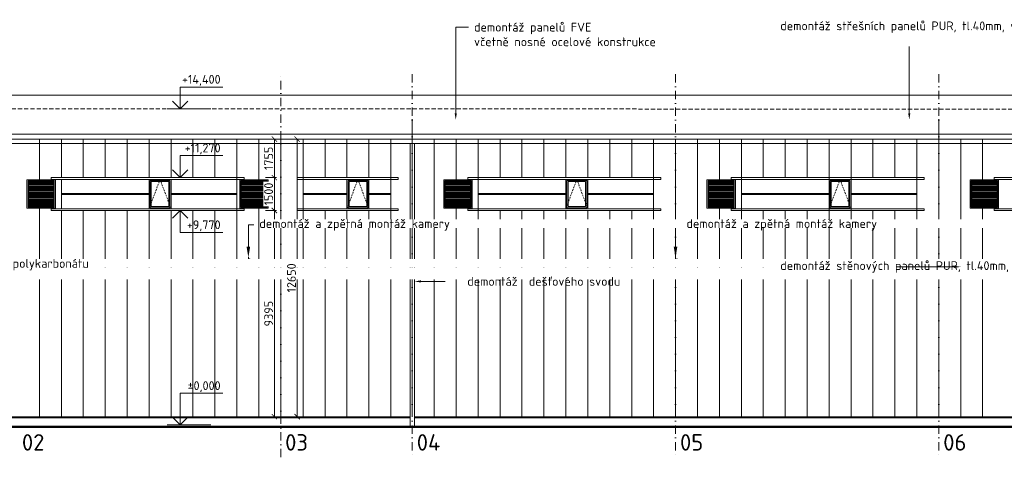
# Model space of a CAD drawing. Header units: millimetres. Extents: x -796345 to 3713765, y -2985421 to 2187451.
# Tile 181 of 256: x 312101 to 356987, y -88545 to -68605. Entities that reach past the tile are written whole.
import ezdxf
from ezdxf import colors
from ezdxf.entities.mleader import LeaderData, LeaderLine
from ezdxf.enums import TextEntityAlignment as Align
from ezdxf.math import Vec2, Vec3

# ---------------------------------------------------------------- set-up
doc = ezdxf.new("R2010")
doc.units = ezdxf.units.MM
doc.header["$PDMODE"] = 1
for name, pattern in [('CARKOVANA', [5, 3, -2]), ('CENTERX2', [101.6, 63.5, -12.7, 12.7, -12.7]), ('DASHDOT', [25.4, 12.7, -6.35, 0, -6.35]), ('ČÁRKOVANÁ', [19.05, 12.7, -6.35])]:
    doc.linetypes.add(name, pattern=pattern)
doc.layers.get('Defpoints').update_dxf_attribs({"color": 8})
for name, color, linetype, lineweight in [('A99_N_koty-200-vysk', 6, 'Continuous', 9), ('A99_N_osy', 1, 'CENTERX2', 9), ('A99_N_sraf', 252, 'Continuous', 0), ('A99_N_txt-popis-200', 240, 'Continuous', 5), ('A99_N_txt-popis-50', 240, 'Continuous', 9), ('A99_S_kce-demolice', 30, 'Continuous', 20), ('A99_S_kce-pohl', 7, 'Continuous', 5), ('A99_S_koty-200', 160, 'Continuous', 5), ('A99_S_osy', 1, 'CENTERX2', 5), ('A99_S_txt-popis-200', 240, 'Continuous', 9)]:
    doc.layers.add(name, color=color, linetype=linetype, lineweight=lineweight)
doc.styles.add('A99_kota', font='isocpeur.ttf', dxfattribs={"height": 2})
doc.styles.add('A99_popis', font='isocpeur.ttf')
doc.styles.add('ad_popis 100', font='isocpeur.ttf', dxfattribs={"height": 200})
doc.styles.get("Standard").update_dxf_attribs({"font": 'isocpeur.ttf', "width": 0.75})
doc.dimstyles.new('A99_kota_200 new', dxfattribs={"dimscale": 200, "dimtxt": 2, "dimasz": 1.2, "dimexe": 0.5, "dimexo": 1.5, "dimgap": 0.3, "dimtad": 1, "dimdec": 0, "dimzin": 3, "dimdsep": 46, "dimtxsty": 'A99_kota', "dimblk": 'ARCHTICK', "dimcen": 2.5, "dimazin": 2, "dimtfac": 0.75, "dimtdec": 0, "dimtmove": 2, "dimatfit": 0, "dimfxl": 4, "dimfxlon": 1, "dimtolj": 1, "dimtzin": 0, "dimlwd": 5, "dimlwe": 5, "dimarcsym": 0})
pattern_1 = [(180, (187440, -655880), (-4e-15, -72), []), (180, (187416, -655856), (-4e-15, -72), [])]

# ---------------------------------------------------------------- blocks, each defined once
blk = doc.blocks.new('*U38')
at = {"color": 0, "linetype": 'ByBlock', "lineweight": -2}
blk.add_line((-3, 0), (7, 0), dxfattribs=at)
for points in [[(0, 0), (0, 7.2), (0, 7.2), (9.7, 7.2)], [(-1.75, 1.75), (0, 0), (1.75, 1.75)]]:
    blk.add_lwpolyline(points, dxfattribs=at)
at = {"color": 0, "linetype": 'ByBlock', "lineweight": -2, "style": 'A99_kota'}
for tag, p in [('VYSKA', (9.2, 9.95)), ('POPIS', (9.2, 6.7))]:
    blk.add_attdef(tag, text='', height=2, dxfattribs=at).set_placement(p, align=Align.TOP_RIGHT)
blk = doc.blocks.new('*U24')
at = {"color": 0, "linetype": 'ByBlock', "lineweight": -2}
blk.add_line((-3, 0), (7, 0), dxfattribs=at)
for points in [[(0, 0), (0, 5), (0, 5), (9.7, 5)], [(-1.75, 1.75), (0, 0), (1.75, 1.75)]]:
    blk.add_lwpolyline(points, dxfattribs=at)
at = {"color": 0, "linetype": 'ByBlock', "lineweight": -2, "style": 'A99_kota'}
for tag, p in [('VYSKA', (9.2, 7.75)), ('POPIS', (9.2, 4.5))]:
    blk.add_attdef(tag, text='', height=2, dxfattribs=at).set_placement(p, align=Align.TOP_RIGHT)
blk = doc.blocks.new('*U32')
at = {"color": 0, "linetype": 'ByBlock', "lineweight": -2}
blk.add_line((-3, 0), (7, 0), dxfattribs=at)
for points in [[(-1.75, -1.75), (0, 0), (1.75, -1.75)], [(0, 0), (0, -5), (0, -5), (9.7, -5)]]:
    blk.add_lwpolyline(points, dxfattribs=at)
at = {"color": 0, "linetype": 'ByBlock', "lineweight": -2, "style": 'A99_kota'}
for tag, p in [('VYSKA', (9.2, -2.25)), ('POPIS', (9.2, -5.5))]:
    blk.add_attdef(tag, text='', height=2, dxfattribs=at).set_placement(p, align=Align.TOP_RIGHT)
blk = doc.blocks.new('*U36')
at = {"color": 0, "linetype": 'ByBlock', "lineweight": -2}
blk.add_line((-3, 0), (7, 0), dxfattribs=at)
for points in [[(0, 0), (0, 5), (0, 5), (9.7, 5)], [(-1.75, 1.75), (0, 0), (1.75, 1.75)]]:
    blk.add_lwpolyline(points, dxfattribs=at)
at = {"color": 0, "linetype": 'ByBlock', "lineweight": -2, "style": 'A99_kota'}
for tag, p in [('VYSKA', (9.2, 7.75)), ('POPIS', (9.2, 4.5))]:
    blk.add_attdef(tag, text='', height=2, dxfattribs=at).set_placement(p, align=Align.TOP_RIGHT)
blk = doc.blocks.new('_ArchTick')
at = {"color": 0, "linetype": 'ByBlock', "const_width": 0.15}
blk.add_lwpolyline([(-0.5, -0.5), (0.5, 0.5)], dxfattribs=at)
blk = doc.blocks.new('*D308')
at = {"layer": 'A99_S_koty-200', "color": 0, "lineweight": 5, "transparency": 16777216}
for p, q in [((323300, -75800), (323810, -75800)), ((323710, -75800), (323710, -77300)), ((323300, -77300), (323810, -77300))]:
    blk.add_line(p, q, dxfattribs=at)
at = {"layer": 'A99_S_koty-200', "color": 0, "linetype": 'Continuous', "lineweight": 5, "transparency": 16777216, "xscale": 240, "yscale": 240, "zscale": 240}
for p, rotation in [((323710, -75800), 90), ((323710, -77300), 270)]:
    blk.add_blockref('_ArchTick', p, dxfattribs=dict(at, rotation=rotation))
at = {"layer": 'A99_S_koty-200', "color": 0, "linetype": 'Continuous', "transparency": 16777216, "insert": (323450, -76550), "char_height": 400, "attachment_point": 5, "rotation": 90, "style": 'A99_kota', "bg_fill": 3, "box_fill_scale": 1.1, "bg_fill_color": 256, "bg_fill_true_color": 13158600, "bg_fill_transparency": 0}
blk.add_mtext('\\A1;1500', dxfattribs=at)
at = {"layer": 'Defpoints', "color": 0, "linetype": 'Continuous', "lineweight": 0, "transparency": 16777216}
for p in [(323000, -75800), (323000, -77300), (323710, -77300)]:
    blk.add_point(p, dxfattribs=at)
blk = doc.blocks.new('*D309')
at = {"layer": 'A99_S_koty-200', "color": 0, "lineweight": 5, "transparency": 16777216}
for p, q in [((323710, -77300), (323810, -77300)), ((323710, -77300), (323710, -86695)), ((324455, -86695), (323610, -86695))]:
    blk.add_line(p, q, dxfattribs=at)
at = {"layer": 'Defpoints', "color": 0, "linetype": 'Continuous', "lineweight": 0, "transparency": 16777216}
for p in [(323710, -77300), (323710, -86695), (324755, -86695)]:
    blk.add_point(p, dxfattribs=at)
at = {"layer": 'A99_S_koty-200', "color": 0, "linetype": 'Continuous', "lineweight": 5, "transparency": 16777216, "xscale": 240, "yscale": 240, "zscale": 240}
for p, rotation in [((323710, -77300), 90), ((323710, -86695), 270)]:
    blk.add_blockref('_ArchTick', p, dxfattribs=dict(at, rotation=rotation))
at = {"layer": 'A99_S_koty-200', "color": 0, "linetype": 'Continuous', "transparency": 16777216, "insert": (323450, -81997.5), "char_height": 400, "attachment_point": 5, "rotation": 90, "style": 'A99_kota', "bg_fill": 3, "box_fill_scale": 1.1, "bg_fill_color": 256, "bg_fill_true_color": 13158600, "bg_fill_transparency": 0}
blk.add_mtext('\\A1;9395', dxfattribs=at)
blk = doc.blocks.new('*D310')
at = {"layer": 'A99_S_koty-200', "color": 0, "lineweight": 5, "transparency": 16777216}
for p, q in [((323710, -74045), (323810, -74045)), ((323710, -75800), (323710, -74045)), ((323710, -75800), (323810, -75800))]:
    blk.add_line(p, q, dxfattribs=at)
at = {"layer": 'Defpoints', "color": 0, "linetype": 'Continuous', "lineweight": 0, "transparency": 16777216}
for p in [(323710, -74045), (323710, -74045), (323710, -75800)]:
    blk.add_point(p, dxfattribs=at)
at = {"layer": 'A99_S_koty-200', "color": 0, "linetype": 'Continuous', "lineweight": 5, "transparency": 16777216, "xscale": 240, "yscale": 240, "zscale": 240}
for p, rotation in [((323710, -74045), 90), ((323710, -75800), 270)]:
    blk.add_blockref('_ArchTick', p, dxfattribs=dict(at, rotation=rotation))
at = {"layer": 'A99_S_koty-200', "color": 0, "linetype": 'Continuous', "transparency": 16777216, "insert": (323450, -74922.5), "char_height": 400, "attachment_point": 5, "rotation": 90, "style": 'A99_kota', "bg_fill": 3, "box_fill_scale": 1.1, "bg_fill_color": 256, "bg_fill_true_color": 13158600, "bg_fill_transparency": 0}
blk.add_mtext('\\A1;1755', dxfattribs=at)
blk = doc.blocks.new('*D311')
at = {"layer": 'A99_S_koty-200', "color": 0, "lineweight": 5, "transparency": 16777216}
for p, q in [((324750, -74045), (324850, -74045)), ((324750, -86695), (324750, -74045)), ((324750, -86695), (324850, -86695))]:
    blk.add_line(p, q, dxfattribs=at)
at = {"layer": 'Defpoints', "color": 0, "linetype": 'Continuous', "lineweight": 0, "transparency": 16777216}
for p in [(324750, -74045), (324750, -74045), (324750, -86695)]:
    blk.add_point(p, dxfattribs=at)
at = {"layer": 'A99_S_koty-200', "color": 0, "linetype": 'Continuous', "lineweight": 5, "transparency": 16777216, "xscale": 240, "yscale": 240, "zscale": 240}
for p, rotation in [((324750, -74045), 90), ((324750, -86695), 270)]:
    blk.add_blockref('_ArchTick', p, dxfattribs=dict(at, rotation=rotation))
at = {"layer": 'A99_S_koty-200', "color": 0, "linetype": 'Continuous', "transparency": 16777216, "insert": (324490, -80370), "char_height": 400, "attachment_point": 5, "rotation": 90, "style": 'A99_kota', "bg_fill": 3, "box_fill_scale": 1.1, "bg_fill_color": 256, "bg_fill_true_color": 13158600, "bg_fill_transparency": 0}
blk.add_mtext('\\A1;12650', dxfattribs=at)

msp = doc.modelspace()

# ---------------------------------------------------------------- hatches: boundary and pattern name
at = {"layer": 'A99_S_kce-demolice', "linetype": 'Continuous', "lineweight": 5, "transparency": 33554562}
h = msp.add_hatch(dxfattribs=at)
h.set_pattern_fill('ZDIVO-OBECNE', color=256, scale=24, angle=135)
h.set_pattern_definition(pattern_1)
h.paths.add_polyline_path([(313656, -75974), (312504, -75974), (312504, -77126), (313656, -77126)])
h = msp.add_hatch(dxfattribs=at)
h.set_pattern_fill('ZDIVO-OBECNE', color=256, scale=24, angle=135)
h.set_pattern_definition(pattern_1)
h.paths.add_polyline_path([(322204, -75974), (323356, -75974), (323356, -77126), (322204, -77126)])
h = msp.add_hatch(dxfattribs=at)
h.set_pattern_fill('ZDIVO-OBECNE', color=256, scale=24, angle=135)
h.set_pattern_definition([(180, (206440, -655880), (-4e-15, -72), []), (180, (206416, -655856), (-4e-15, -72), [])])
h.paths.add_polyline_path([(332656, -75974), (331504, -75974), (331504, -77126), (332656, -77126)])
h = msp.add_hatch(dxfattribs=at)
h.set_pattern_fill('ZDIVO-OBECNE', color=256, scale=24, angle=135)
h.set_pattern_definition([(180, (218440, -655880), (-4e-15, -72), []), (180, (218416, -655856), (-4e-15, -72), [])])
h.paths.add_polyline_path([(344656, -75974), (343504, -75974), (343504, -77126), (344656, -77126)])
h = msp.add_hatch(dxfattribs=at)
h.set_pattern_fill('ZDIVO-OBECNE', color=256, scale=24, angle=135)
h.set_pattern_definition([(180, (230440, -655880), (-4e-15, -72), []), (180, (230416, -655856), (-4e-15, -72), [])])
h.paths.add_polyline_path([(356656, -75974), (355504, -75974), (355504, -77126), (356656, -77126)])

# ---------------------------------------------------------------- linework, layer by layer
at = {"layer": 'A99_N_sraf', "lineweight": 5, "ltscale": 2}
for p, q in [((330000, -73130), (330000, -86700)), ((354000, -73130), (354000, -86700)), ((313000, -74050), (313000, -75900)), ((314000, -74050), (314000, -75800)), ((315000, -74050), (315000, -75800)), ((316000, -74050), (316000, -75800)), ((317000, -74050), (317000, -75800)), ((318000, -74050), (318000, -75800)), ((319000, -74050), (319000, -75800)), ((320000, -74050), (320000, -75800)), ((321000, -74050), (321000, -75800)), ((322000, -74050), (322000, -86700)), ((323000, -74050), (323000, -75900)), ((324000, -74050), (324000, -86700)), ((325020, -74050), (325020, -86700)), ((326020, -74050), (326020, -75800)), ((327020, -74050), (327020, -75800)), ((328020, -74050), (328020, -75800)), ((329020, -74050), (329020, -86700)), ((331000, -74050), (331000, -86700)), ((331000, -74050), (331000, -86700)), ((332000, -74050), (332000, -75900)), ((332000, -74050), (332000, -75900)), ((333000, -74050), (333000, -86700)), ((333000, -74050), (333000, -86700)), ((334000, -74050), (334000, -75800)), ((335000, -74050), (335000, -75800)), ((336000, -74050), (336000, -75800)), ((337000, -74050), (337000, -75800)), ((338000, -74050), (338000, -75800)), ((339000, -74050), (339000, -75800)), ((340000, -74050), (340000, -75800)), ((341000, -74050), (341000, -86700)), ((342000, -74050), (342000, -86700)), ((343000, -74050), (343000, -86700)), ((344000, -74050), (344000, -75900)), ((345000, -74050), (345000, -86700)), ((346000, -74050), (346000, -75800)), ((347000, -74050), (347000, -75800)), ((348000, -74050), (348000, -75800)), ((349000, -74050), (349000, -86700)), ((350000, -74050), (350000, -86700)), ((351000, -74050), (351000, -75800)), ((352000, -74050), (352000, -75800)), ((353000, -74050), (353000, -86700)), ((355000, -74050), (355000, -86700)), ((356000, -74050), (356000, -75900)), ((313000, -77200), (313000, -86700)), ((323000, -77200), (323000, -86700)), ((332000, -77200), (332000, -86700)), ((332000, -77200), (332000, -86700)), ((344000, -77200), (344000, -86700)), ((356000, -77200), (356000, -86700)), ((314000, -77300), (314000, -86700)), ((315000, -77300), (315000, -86700)), ((316000, -77300), (316000, -86700)), ((317000, -77300), (317000, -86700)), ((318000, -77300), (318000, -86700)), ((319000, -77300), (319000, -86700)), ((320000, -77300), (320000, -86700)), ((321000, -77300), (321000, -86700)), ((326020, -77300), (326020, -86700)), ((327020, -77300), (327020, -86700)), ((328020, -77300), (328020, -86700)), ((334000, -77300), (334000, -86700)), ((335000, -77300), (335000, -86700)), ((336000, -77300), (336000, -86700)), ((337000, -77300), (337000, -86700)), ((338000, -77300), (338000, -86700)), ((339000, -77300), (339000, -86700)), ((340000, -77300), (340000, -86700)), ((346000, -77300), (346000, -86700)), ((347000, -77300), (347000, -86700)), ((348000, -77300), (348000, -86700)), ((351000, -77300), (351000, -86700)), ((352000, -77300), (352000, -86700))]:
    msp.add_line(p, q, dxfattribs=at)
at = {"layer": 'A99_S_kce-demolice', "linetype": 'Continuous', "lineweight": 5}
for points in [[(388920, -73820), (388920, -72050), (306875, -72050), (306875, -73820)], [(329900, -74250), (330100, -74250), (330100, -87160), (329900, -87160)], [(313530, -75800), (322330, -75800), (322330, -75880), (313530, -75880)], [(324755, -75880), (329350, -75880), (329350, -75800), (324755, -75800)], [(325020, -75800), (329020, -75800), (329020, -77300), (325020, -77300)], [(332530, -75800), (341330, -75800), (341330, -75880), (332530, -75880)], [(333000, -75800), (341000, -75800), (341000, -77300), (333000, -77300)], [(344530, -75800), (353330, -75800), (353330, -75880), (344530, -75880)], [(345000, -75800), (353000, -75800), (353000, -77300), (345000, -77300)], [(356530, -75800), (365330, -75800), (365330, -75880), (356530, -75880)], [(313730, -75900), (312430, -75900), (312430, -77200), (313730, -77200)], [(313680, -75950), (313680, -77150), (312480, -77150), (312480, -75950)], [(313656, -75974), (313656, -77126), (312504, -77126), (312504, -75974)], [(318000, -75880), (319000, -75880), (319000, -77220), (318000, -77220)], [(318050, -75930), (318950, -75930), (318950, -77170), (318050, -77170)], [(318100, -75980), (318900, -75980), (318900, -77120), (318100, -77120)], [(322130, -75900), (323430, -75900), (323430, -77200), (322130, -77200)], [(322180, -75950), (322180, -77150), (323380, -77150), (323380, -75950)], [(322204, -75974), (322204, -77126), (323356, -77126), (323356, -75974)], [(327020, -75880), (328020, -75880), (328020, -77220), (327020, -77220)], [(327070, -75930), (327970, -75930), (327970, -77170), (327070, -77170)], [(327120, -75980), (327920, -75980), (327920, -77120), (327120, -77120)], [(332730, -75900), (331430, -75900), (331430, -77200), (332730, -77200)], [(332680, -75950), (332680, -77150), (331480, -77150), (331480, -75950)], [(332656, -75974), (332656, -77126), (331504, -77126), (331504, -75974)], [(337000, -75880), (338000, -75880), (338000, -77220), (337000, -77220)], [(337050, -75930), (337950, -75930), (337950, -77170), (337050, -77170)], [(337100, -75980), (337900, -75980), (337900, -77120), (337100, -77120)], [(344730, -75900), (343430, -75900), (343430, -77200), (344730, -77200)], [(344680, -75950), (344680, -77150), (343480, -77150), (343480, -75950)], [(344656, -75974), (344656, -77126), (343504, -77126), (343504, -75974)], [(349000, -75880), (350000, -75880), (350000, -77220), (349000, -77220)], [(349050, -75930), (349950, -75930), (349950, -77170), (349050, -77170)], [(349100, -75980), (349900, -75980), (349900, -77120), (349100, -77120)], [(356730, -75900), (355430, -75900), (355430, -77200), (356730, -77200)], [(356680, -75950), (356680, -77150), (355480, -77150), (355480, -75950)], [(356656, -75974), (356656, -77126), (355504, -77126), (355504, -75974)], [(314000, -76525), (318000, -76525), (318000, -76575), (314000, -76575)], [(322000, -76525), (319000, -76525), (319000, -76575), (322000, -76575)], [(325020, -76525), (327020, -76525), (327020, -76575), (325020, -76575)], [(329020, -76525), (328020, -76525), (328020, -76575), (329020, -76575)], [(333000, -76525), (337000, -76525), (337000, -76575), (333000, -76575)], [(341000, -76525), (338000, -76525), (338000, -76575), (341000, -76575)], [(345000, -76525), (349000, -76525), (349000, -76575), (345000, -76575)], [(353000, -76525), (350000, -76525), (350000, -76575), (353000, -76575)], [(313530, -77220), (322330, -77220), (322330, -77300), (313530, -77300)], [(324755, -77220), (329350, -77220), (329350, -77300), (324755, -77300)], [(332530, -77220), (341330, -77220), (341330, -77300), (332530, -77300)], [(344530, -77220), (353330, -77220), (353330, -77300), (344530, -77300)], [(356530, -77220), (365330, -77220), (365330, -77300), (356530, -77300)], [(322580.7, -79503.4), (322469.3, -79614.8), (322739.8, -79885.3), (322851.2, -79773.9)]]:
    msp.add_lwpolyline(points, close=True, dxfattribs=at)
at = {"layer": 'A99_S_kce-demolice', "linetype": 'Continuous', "lineweight": 9}
msp.add_lwpolyline([(415278.7, -74250), (299460, -74250)], dxfattribs=at)
at = {"layer": 'A99_S_kce-demolice', "linetype": 'Continuous', "lineweight": 5}
for points in [[(314000, -75800), (322000, -75800), (322000, -77300), (314000, -77300)], [(314000, -75880), (314000, -77220)], [(322525, -79890), (322525, -79429.1)], [(322525, -79890), (322525, -79429.1)]]:
    msp.add_lwpolyline(points, dxfattribs=at)
at = {"layer": 'A99_S_kce-demolice', "linetype": 'CARKOVANA', "lineweight": 5, "ltscale": 25}
for points in [[(318000, -77220), (318500, -75880), (319000, -77220)], [(327020, -77220), (327520, -75880), (328020, -77220)], [(337000, -77220), (337500, -75880), (338000, -77220)], [(349000, -77220), (349500, -75880), (350000, -77220)]]:
    msp.add_lwpolyline(points, dxfattribs=at)
at = {"layer": 'A99_S_kce-demolice', "linetype": 'Continuous', "lineweight": 20, "ltscale": 18}
msp.add_lwpolyline([(342000, -79890), (342000, -79429.1)], dxfattribs=at)
msp.add_lwpolyline([(342000, -79890), (342000, -79429.1)], dxfattribs=at)
msp.add_lwpolyline([(342055.7, -79503.4), (341944.3, -79614.8), (342214.8, -79885.3), (342326.2, -79773.9)], close=True, dxfattribs=at)
at = {"layer": 'A99_S_kce-demolice', "linetype": 'Continuous', "lineweight": 5}
msp.add_circle((322525, -79559.1), 45, dxfattribs=at)
msp.add_circle((322525, -79559.1), 45, dxfattribs=at)
at = {"layer": 'A99_S_kce-demolice', "linetype": 'Continuous', "lineweight": 20, "ltscale": 18}
msp.add_circle((342000, -79559.1), 45, dxfattribs=at)
msp.add_circle((342000, -79559.1), 45, dxfattribs=at)
at = {"layer": 'A99_S_kce-pohl', "lineweight": 9}
for p, q in [((329900, -86700), (299425, -86700)), ((438970, -86700), (330100, -86700))]:
    msp.add_line(p, q, dxfattribs=at)
at = {"layer": 'A99_S_kce-pohl', "lineweight": 50}
msp.add_line((465225, -87160), (296530, -87160), dxfattribs=at)
at = {"layer": 'A99_S_kce-pohl', "linetype": 'ČÁRKOVANÁ', "lineweight": 18, "ltscale": 15}
msp.add_lwpolyline([(306875, -72670), (388920, -72679.6)], dxfattribs=at)
at = {"layer": 'A99_S_kce-pohl', "lineweight": 18}
msp.add_lwpolyline([(439000, -74050), (299460, -74050)], dxfattribs=at)
at = {"layer": 'A99_S_kce-pohl', "lineweight": 9}
for points in [[(299425, -86700), (329900, -86700)], [(299425, -86750), (329900, -86750)], [(330100, -86700), (438970, -86700)], [(330100, -86750), (438985, -86750)]]:
    msp.add_lwpolyline(points, dxfattribs=at)
at = {"layer": 'A99_S_osy', "linetype": 'DASHDOT', "lineweight": 9, "ltscale": 30}
msp.add_lwpolyline([(354000, -71085), (354000, -88545)], dxfattribs=at)

# ---------------------------------------------------------------- block references
at = {"layer": 'A99_N_koty-200-vysk', "lineweight": 5, "xscale": 200, "yscale": 200, "zscale": 200}
for name, p, values in [('*U24', (319420, -72671.5), {'VYSKA': '+14,400'}), ('*U36', (319420, -75800), {'VYSKA': '+11,270'}), ('*U32', (319420, -77300), {'VYSKA': '+9,770'}), ('*U38', (319420, -87070), {'VYSKA': '±0,000'})]:
    msp.add_blockref(name, p, dxfattribs=at).add_auto_attribs(values)

# ---------------------------------------------------------------- texts
at = {"layer": 'A99_N_osy', "color": 1, "lineweight": 0, "char_height": 750, "attachment_point": 1, "style": 'ad_popis 100', "bg_fill": 3, "box_fill_scale": 1, "bg_fill_color": 256, "bg_fill_transparency": 0}
for s, insert in [('02', (312202.5, -87490)), ('03', (324202.5, -87490)), ('04', (330202.5, -87490)), ('05', (342202.5, -87490))]:
    msp.add_mtext_dynamic_manual_height_columns(s, width=832.5, gutter_width=1000, heights=[0], dxfattribs=dict(at, insert=insert))
at = {"layer": 'A99_N_osy', "color": 1, "lineweight": 0, "insert": (354202.5, -87490), "char_height": 750, "attachment_point": 1, "style": 'ad_popis 100'}
msp.add_mtext_dynamic_manual_height_columns('06', width=832.5, gutter_width=1000, heights=[0], dxfattribs=at)

# ---------------------------------------------------------------- leaders
at = {"layer": 'A99_N_txt-popis-200', "lineweight": 9}
ml = msp.add_multileader_mtext('Standard', dxfattribs=at)
ml.set_content('\\A1;{\\C256;demontáž  dešťového svodu}', color=1, style='A99_popis')
ml.set_leader_properties(color=256, linetype='ByLayer', lineweight=-1)
ml.build(insert=Vec2(0, 0))
ml.multileader.update_dxf_attribs({"dogleg_length": 200, "arrow_head_size": 300, "scale": 200})
ctx = ml.context
ctx.base_point, ctx.scale, ctx.char_height, ctx.arrow_head_size, ctx.landing_gap_size, ctx.plane_origin = Vec3(331505, -80530), 200, 400, 300, 1000, Vec3(334897.5, -88625)
notes = []
notes.append((ctx, [(0, (1, 1, 0), (331295, -80530), (1, 0), 210, [(0, [(330100, -80530)], 0, [])])]))
ctx.mtext.insert, ctx.mtext.width, ctx.mtext.flow_direction = Vec3(332505, -80329.8), 4244.51, 5
for ctx, leaders in notes:
    for number, flags, end, landing, length, lines in leaders:
        leader = LeaderData()
        leader.index, (leader.has_last_leader_line, leader.has_dogleg_vector, leader.attachment_direction) = number, flags
        leader.last_leader_point, leader.dogleg_vector, leader.dogleg_length = Vec3(end), Vec3(landing), length
        for number, points, colour, breaks in lines:
            line = LeaderLine()
            line.index, line.vertices, line.color, line.breaks = number, Vec3.list(points), colors.encode_raw_color(colour), breaks
            leader.lines.append(line)
        ctx.leaders.append(leader)

# ---------------------------------------------------------------- next in the draw order: linework, layer by layer
at = {"layer": 'A99_S_osy', "linetype": 'DASHDOT', "lineweight": 9, "ltscale": 30}
for points in [[(324000, -88545), (324000, -71085)], [(330000, -71085), (330000, -88545)], [(342000, -71085), (342000, -88545)]]:
    msp.add_lwpolyline(points, dxfattribs=at)

# ---------------------------------------------------------------- next in the draw order: leaders
at = {"layer": 'A99_N_txt-popis-50', "lineweight": 9}
ml = msp.add_multileader_mtext('Standard', dxfattribs=at)
ml.set_content('\\A1;{\\C256;demontáž střešních panelů PUR, tl.40mm, včetně klempířských výrobků}', color=1, style='A99_popis')
ml.set_leader_properties(color=256, linetype='ByLayer', lineweight=-1)
ml.build(insert=Vec2(0, 0))
ml.multileader.update_dxf_attribs({"dogleg_length": 1, "arrow_head_size": 300, "scale": 200})
ctx = ml.context
ctx.base_point, ctx.scale, ctx.char_height, ctx.arrow_head_size, ctx.landing_gap_size, ctx.plane_origin = Vec3(346525, -68945), 200, 400, 300, 250, Vec3(349685, -79796)
notes = []
notes.append((ctx, [(1, (1, 1, 0), (352650, -68945), (-1, 0), 585, [(0, [(352655, -73165)], 0, [])])]))
ctx.mtext.insert, ctx.mtext.width, ctx.mtext.flow_direction = Vec3(346775, -68685), 5217.251, 5
ctx.mtext.has_bg_fill, ctx.mtext.bg_color, ctx.mtext.bg_scale_factor, ctx.mtext.bg_transparency, ctx.mtext.use_window_bg_color = 1, -1073741824, 1, 0, 1
for ctx, leaders in notes:
    for number, flags, end, landing, length, lines in leaders:
        leader = LeaderData()
        leader.index, (leader.has_last_leader_line, leader.has_dogleg_vector, leader.attachment_direction) = number, flags
        leader.last_leader_point, leader.dogleg_vector, leader.dogleg_length = Vec3(end), Vec3(landing), length
        for number, points, colour, breaks in lines:
            line = LeaderLine()
            line.index, line.vertices, line.color, line.breaks = number, Vec3.list(points), colors.encode_raw_color(colour), breaks
            leader.lines.append(line)
        ctx.leaders.append(leader)

# ---------------------------------------------------------------- next in the draw order: dimensions: what is measured, and where the dimension line sits
at = {"layer": 'A99_S_koty-200', "linetype": 'Continuous'}
dim = msp.add_linear_dim(base=(323710, -77300), p1=(323000, -75800), p2=(323000, -77300), angle=90, dimstyle='A99_kota_200 new', override={"dimscale": 0, "dimtix": 1, "dimtofl": 1, "dimtmove": 2, "dimatfit": 0, "dimfxl": 15, "dimtfill": 1}, dxfattribs=at)
dim.commit()
dim.dimension.update_dxf_attribs({"geometry": '*D308', "text_midpoint": (323450, -76550)})

# ---------------------------------------------------------------- next in the draw order: leaders
at = {"layer": 'A99_N_txt-popis-50', "lineweight": 9}
ml = msp.add_multileader_mtext('Standard', dxfattribs=at)
ml.set_content('\\A1;{\\C256;demontáž panelů FVE\\Pvčetně nosné ocelové konstrukce}', color=1, style='A99_popis')
ml.set_leader_properties(color=256, linetype='ByLayer', lineweight=-1)
ml.build(insert=Vec2(0, 0))
ml.multileader.update_dxf_attribs({"dogleg_length": 1, "arrow_head_size": 300, "scale": 200})
ctx = ml.context
ctx.base_point, ctx.scale, ctx.char_height, ctx.arrow_head_size, ctx.landing_gap_size, ctx.plane_origin = Vec3(332565, -68945), 200, 400, 300, 250, Vec3(335735, -79796)
notes = []
notes.append((ctx, [(0, (1, 1, 0), (331980, -68945), (1, 0), 585, [(0, [(331980, -73165)], 0, [])])]))
ctx.mtext.insert, ctx.mtext.width, ctx.mtext.flow_direction = Vec3(332815, -68744.8), 8359.556, 5
ctx.mtext.has_bg_fill, ctx.mtext.bg_color, ctx.mtext.bg_scale_factor, ctx.mtext.bg_transparency, ctx.mtext.use_window_bg_color = 1, -1073741824, 1, 0, 1
at = {"layer": 'A99_S_txt-popis-200', "lineweight": 5}
ml = msp.add_multileader_mtext('Standard', dxfattribs=at)
ml.set_content('{\\W1;demontáž a zpětná montáž kamery}', color=256)
ml.set_leader_properties(color=256, linetype='ByLayer', lineweight=-1)
ml.build(insert=Vec2(0, 0))
ml.multileader.update_dxf_attribs({"dogleg_length": 250, "arrow_head_size": 500, "scale": 200})
ctx = ml.context
ctx.base_point, ctx.scale, ctx.char_height, ctx.arrow_head_size, ctx.landing_gap_size, ctx.plane_origin = Vec3(342250, -77955), 200, 400, 500, 250, Vec3(337409.7, -79571.2)
notes.append((ctx, [(1, (1, 1, 0), (342000, -77955), (1, 0), 250, [(0, [(342000, -79445), (342000, -77955)], 0, [])])]))
ctx.mtext.insert, ctx.mtext.width, ctx.mtext.flow_direction = Vec3(342500, -77695), 8653.47, 5
ctx.mtext.has_bg_fill, ctx.mtext.bg_color, ctx.mtext.bg_scale_factor, ctx.mtext.bg_transparency, ctx.mtext.use_window_bg_color = 1, -1073741824, 1, 0, 1
for ctx, leaders in notes:
    for number, flags, end, landing, length, lines in leaders:
        leader = LeaderData()
        leader.index, (leader.has_last_leader_line, leader.has_dogleg_vector, leader.attachment_direction) = number, flags
        leader.last_leader_point, leader.dogleg_vector, leader.dogleg_length = Vec3(end), Vec3(landing), length
        for number, points, colour, breaks in lines:
            line = LeaderLine()
            line.index, line.vertices, line.color, line.breaks = number, Vec3.list(points), colors.encode_raw_color(colour), breaks
            leader.lines.append(line)
        ctx.leaders.append(leader)

# ---------------------------------------------------------------- next in the draw order: dimensions: what is measured, and where the dimension line sits
at = {"layer": 'A99_S_koty-200', "linetype": 'Continuous'}
for base, p1, p2, picture, middle in [((323710, -74045), (323710, -75800), (323710, -74045), '*D310', (323450, -74922.5)), ((323710, -86695), (323710, -77300), (324755, -86695), '*D309', (323450, -81997.5))]:
    dim = msp.add_linear_dim(base=base, p1=p1, p2=p2, angle=90, dimstyle='A99_kota_200 new', override={"dimscale": 0, "dimtix": 1, "dimtofl": 1, "dimtmove": 2, "dimatfit": 0, "dimfxl": 15, "dimtfill": 1}, dxfattribs=at)
    dim.commit()
    dim.dimension.update_dxf_attribs({"geometry": picture, "text_midpoint": middle})

# ---------------------------------------------------------------- next in the draw order: dimensions: what is measured, and where the dimension line sits
dim = msp.add_linear_dim(base=(324750, -74045), p1=(324750, -86695), p2=(324750, -74045), angle=90, dimstyle='A99_kota_200 new', override={"dimscale": 0, "dimtix": 1, "dimtofl": 1, "dimtmove": 2, "dimatfit": 0, "dimfxl": 15, "dimtfill": 1}, dxfattribs=at)
dim.commit()
dim.dimension.update_dxf_attribs({"geometry": '*D311', "text_midpoint": (324490, -80370)})

# ---------------------------------------------------------------- next in the draw order: leaders
at = {"layer": 'A99_N_txt-popis-200', "lineweight": 9}
ml = msp.add_multileader_mtext('Standard', dxfattribs=at)
ml.set_content('\\A1;{\\C256;poloha a dimenze potrubí budou zaměřeny na stavbě}', color=1, style='A99_popis')
ml.set_leader_properties(color=256, linetype='ByLayer', lineweight=-1)
ml.build(insert=Vec2(0, 0))
ml.multileader.update_dxf_attribs({"dogleg_length": 200, "arrow_head_size": 300, "scale": 200})
ctx = ml.context
ctx.base_point, ctx.scale, ctx.char_height, ctx.arrow_head_size, ctx.landing_gap_size, ctx.plane_origin = Vec3(63125, -80265), 200, 400, 300, 1000, Vec3(65927.5, -90250)
notes = []
notes.append((ctx, [(1, (1, 1, 0), (72445, -80265), (-1, 0), 800, [(0, [(72445, -83200)], 0, [])])]))
ctx.mtext.insert, ctx.mtext.width, ctx.mtext.defined_height, ctx.mtext.flow_direction = Vec3(64125, -80005), 6690, 2071.7, 5
for ctx, leaders in notes:
    for number, flags, end, landing, length, lines in leaders:
        leader = LeaderData()
        leader.index, (leader.has_last_leader_line, leader.has_dogleg_vector, leader.attachment_direction) = number, flags
        leader.last_leader_point, leader.dogleg_vector, leader.dogleg_length = Vec3(end), Vec3(landing), length
        for number, points, colour, breaks in lines:
            line = LeaderLine()
            line.index, line.vertices, line.color, line.breaks = number, Vec3.list(points), colors.encode_raw_color(colour), breaks
            leader.lines.append(line)
        ctx.leaders.append(leader)

# ---------------------------------------------------------------- next in the draw order: leaders
at = {"layer": 'A99_N_txt-popis-50', "lineweight": 9}
ml = msp.add_multileader_mtext('Standard', dxfattribs=at)
ml.set_content('\\A1;{\\C256;demontáž pásového prosvětlení z polykarbonátu}', color=1, style='A99_popis')
ml.set_leader_properties(color=256, linetype='ByLayer', lineweight=-1)
ml.build(insert=Vec2(0, 0))
ml.multileader.update_dxf_attribs({"dogleg_length": 1, "arrow_head_size": 300, "scale": 200})
ctx = ml.context
ctx.base_point, ctx.scale, ctx.char_height, ctx.arrow_head_size, ctx.landing_gap_size, ctx.plane_origin = Vec3(302925, -79770), 200, 400, 300, 250, Vec3(296020, -91101)
notes = []
notes.append((ctx, [(0, (1, 1, 0), (302340, -79770), (1, 0), 585, [(0, [(302340, -77080)], 0, [])])]))
ctx.mtext.insert, ctx.mtext.width, ctx.mtext.flow_direction = Vec3(303175, -79510), 7125, 5
ctx.mtext.has_bg_fill, ctx.mtext.bg_color, ctx.mtext.bg_scale_factor, ctx.mtext.bg_transparency, ctx.mtext.use_window_bg_color = 1, -1073741824, 1, 0, 1
for ctx, leaders in notes:
    for number, flags, end, landing, length, lines in leaders:
        leader = LeaderData()
        leader.index, (leader.has_last_leader_line, leader.has_dogleg_vector, leader.attachment_direction) = number, flags
        leader.last_leader_point, leader.dogleg_vector, leader.dogleg_length = Vec3(end), Vec3(landing), length
        for number, points, colour, breaks in lines:
            line = LeaderLine()
            line.index, line.vertices, line.color, line.breaks = number, Vec3.list(points), colors.encode_raw_color(colour), breaks
            leader.lines.append(line)
        ctx.leaders.append(leader)

# ---------------------------------------------------------------- next in the draw order: leaders
ml = msp.add_multileader_mtext('Standard', dxfattribs=at)
ml.set_content('\\A1;{\\C256;demontáž stěnových panelů PUR, tl.40mm, včetně klempířských výrobků}', color=1, style='A99_popis')
ml.set_leader_properties(color=256, linetype='ByLayer', lineweight=-1)
ml.build(insert=Vec2(0, 0))
ml.multileader.update_dxf_attribs({"dogleg_length": 1, "arrow_head_size": 300, "scale": 200})
ctx = ml.context
ctx.base_point, ctx.scale, ctx.char_height, ctx.arrow_head_size, ctx.landing_gap_size, ctx.plane_origin = Vec3(346525, -79870), 200, 400, 300, 250, Vec3(349685, -90721)
notes = []
notes.append((ctx, [(1, (1, 1, 0), (352650, -79870), (-1, 0), 585, [(0, [(355000, -79865)], 0, [])])]))
ctx.mtext.insert, ctx.mtext.width, ctx.mtext.flow_direction = Vec3(346775, -79610), 5217.251, 5
ctx.mtext.has_bg_fill, ctx.mtext.bg_color, ctx.mtext.bg_scale_factor, ctx.mtext.bg_transparency, ctx.mtext.use_window_bg_color = 1, -1073741824, 1, 0, 1
for ctx, leaders in notes:
    for number, flags, end, landing, length, lines in leaders:
        leader = LeaderData()
        leader.index, (leader.has_last_leader_line, leader.has_dogleg_vector, leader.attachment_direction) = number, flags
        leader.last_leader_point, leader.dogleg_vector, leader.dogleg_length = Vec3(end), Vec3(landing), length
        for number, points, colour, breaks in lines:
            line = LeaderLine()
            line.index, line.vertices, line.color, line.breaks = number, Vec3.list(points), colors.encode_raw_color(colour), breaks
            leader.lines.append(line)
        ctx.leaders.append(leader)

# ---------------------------------------------------------------- next in the draw order: leaders
ml = msp.add_multileader_mtext('Standard', dxfattribs=at)
ml.set_content('\\A1;{\\C256;vertikalní panely budou v úrovni +5,000 m (horní hrana vrat) horizontálně rozděleny na dvě části. }', color=1, style='A99_popis')
ml.set_leader_properties(color=256, linetype='ByLayer', lineweight=-1)
ml.build(insert=Vec2(0, 0))
ml.multileader.update_dxf_attribs({"dogleg_length": 1, "arrow_head_size": 300, "scale": 200})
ctx = ml.context
ctx.base_point, ctx.scale, ctx.char_height, ctx.arrow_head_size, ctx.landing_gap_size, ctx.plane_origin = Vec3(33475, -80180), 200, 400, 300, 250, Vec3(46055, -91306)
notes = []
notes.append((ctx, [(1, (1, 1, 0), (49620, -80180), (-1, 0), 585, [(0, [(49625, -82070)], 0, [])])]))
ctx.mtext.insert, ctx.mtext.width, ctx.mtext.defined_height, ctx.mtext.flow_direction = Vec3(33725, -79920), 15110, 1766.7, 5
ctx.mtext.has_bg_fill, ctx.mtext.bg_color, ctx.mtext.bg_scale_factor, ctx.mtext.bg_transparency, ctx.mtext.use_window_bg_color = 1, -1073741824, 1, 0, 1
at = {"layer": 'A99_S_txt-popis-200', "lineweight": 5}
ml = msp.add_multileader_mtext('Standard', dxfattribs=at)
ml.set_content('{\\W1;demontáž a zpětná montáž kamery}', color=256)
ml.set_leader_properties(color=256, linetype='ByLayer', lineweight=-1)
ml.build(insert=Vec2(0, 0))
ml.multileader.update_dxf_attribs({"dogleg_length": 250, "arrow_head_size": 500, "scale": 200})
ctx = ml.context
ctx.base_point, ctx.scale, ctx.char_height, ctx.arrow_head_size, ctx.landing_gap_size, ctx.plane_origin = Vec3(322775, -77955), 200, 400, 500, 250, Vec3(317934.7, -79571.2)
notes.append((ctx, [(1, (1, 1, 0), (322525, -77955), (1, 0), 250, [(0, [(322525, -79445), (322525, -77955)], 0, [])])]))
ctx.mtext.insert, ctx.mtext.width, ctx.mtext.flow_direction = Vec3(323025, -77695), 8653.47, 5
ctx.mtext.has_bg_fill, ctx.mtext.bg_color, ctx.mtext.bg_scale_factor, ctx.mtext.bg_transparency, ctx.mtext.use_window_bg_color = 1, -1073741824, 1, 0, 1
for ctx, leaders in notes:
    for number, flags, end, landing, length, lines in leaders:
        leader = LeaderData()
        leader.index, (leader.has_last_leader_line, leader.has_dogleg_vector, leader.attachment_direction) = number, flags
        leader.last_leader_point, leader.dogleg_vector, leader.dogleg_length = Vec3(end), Vec3(landing), length
        for number, points, colour, breaks in lines:
            line = LeaderLine()
            line.index, line.vertices, line.color, line.breaks = number, Vec3.list(points), colors.encode_raw_color(colour), breaks
            leader.lines.append(line)
        ctx.leaders.append(leader)

# ---------------------------------------------------------------- next in the draw order: leaders
at = {"layer": 'A99_S_txt-popis-200', "lineweight": 9}
ml = msp.add_multileader_mtext('Standard', dxfattribs=at)
ml.set_content('{\\W1;\\C256;oplocení z trapézového plechu}', color=2)
ml.set_leader_properties(color=256, linetype='ByLayer', lineweight=-1)
ml.build(insert=Vec2(0, 0))
ml.multileader.update_dxf_attribs({"text_left_attachment_type": 2, "text_right_attachment_type": 2, "dogleg_length": 1.25, "arrow_head_size": 500, "scale": 200})
ctx = ml.context
ctx.base_point, ctx.scale, ctx.char_height, ctx.arrow_head_size, ctx.landing_gap_size, ctx.plane_origin = Vec3(97400, -80322.5), 200, 400, 500, 250, Vec3(90894.7, -79079.6)
ctx.left_attachment, ctx.right_attachment = 2, 2
notes = []
notes.append((ctx, [(1, (1, 1, 0), (96605, -80322.5), (1, 0), 795, [(0, [(96100, -84118.1), (96100, -80322.5)], 0, [])])]))
ctx.mtext.insert, ctx.mtext.width, ctx.mtext.flow_direction = Vec3(97650, -80042.5), 7618.779, 5
ctx.mtext.has_bg_fill, ctx.mtext.bg_color, ctx.mtext.bg_scale_factor, ctx.mtext.bg_transparency, ctx.mtext.use_window_bg_color = 1, -1073741824, 1, 0, 1
for ctx, leaders in notes:
    for number, flags, end, landing, length, lines in leaders:
        leader = LeaderData()
        leader.index, (leader.has_last_leader_line, leader.has_dogleg_vector, leader.attachment_direction) = number, flags
        leader.last_leader_point, leader.dogleg_vector, leader.dogleg_length = Vec3(end), Vec3(landing), length
        for number, points, colour, breaks in lines:
            line = LeaderLine()
            line.index, line.vertices, line.color, line.breaks = number, Vec3.list(points), colors.encode_raw_color(colour), breaks
            leader.lines.append(line)
        ctx.leaders.append(leader)

doc.saveas('drawing.dxf')
